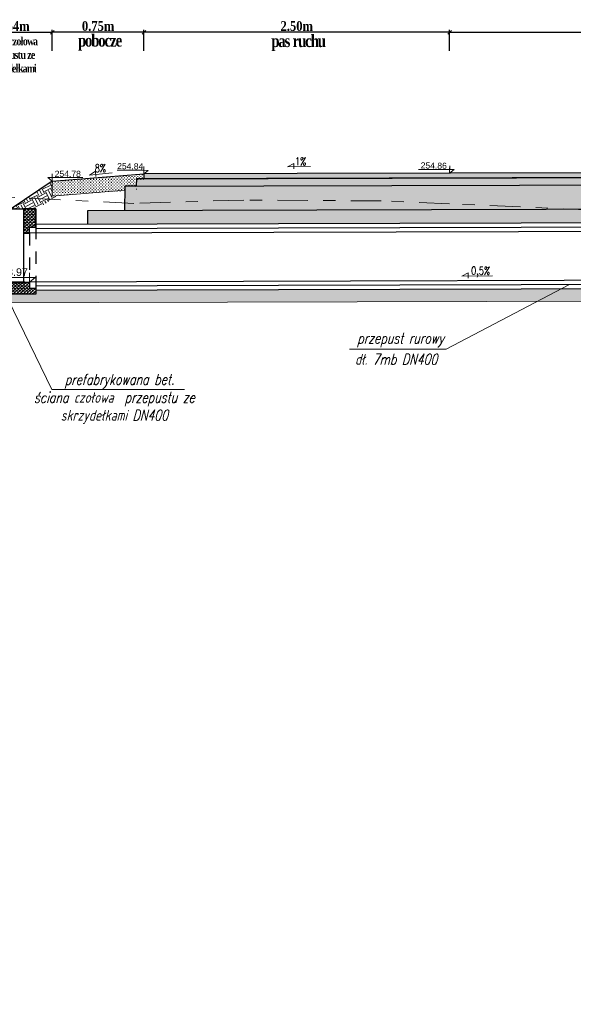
# Model space of a CAD drawing. Header units: metres. Extents: x 7443217.8 to 7443294, y 5637144.8 to 5637207.3.
# Tile 6 of 23: x 7443251.9 to 7443256.4, y 5637173.1 to 5637181.2. Entities that reach past the tile are written whole.
import ezdxf
from ezdxf.enums import TextEntityAlignment as Align

# ---------------------------------------------------------------- set-up
doc = ezdxf.new("R2010")
doc.units = ezdxf.units.M
for name, pattern in [('3', [1, 0.5, -0.5]), ('AUSGEZOGEN', [0]), ('CIĄGŁA', [0]), ('DASHDOT2', [0.5, 0.25, -0.125, 0, -0.125]), ('x-ref - architektura$0$GP_x-ref - instalacje elektryczne$0$x-ref - architektura$0$A-PW-2-202_Rzut piętra$0${ Half Dash }', [0])]:
    doc.linetypes.add(name, pattern=pattern)
doc.layers.get('Defpoints').update_dxf_attribs({"true_color": 0x999999})
for name, color, linetype, lineweight in [('+wymiar', 7, 'Continuous', 9), ('cienko', 7, 'CIĄGŁA', 30), ('F00000', 7, 'AUSGEZOGEN', 13), ('POMOCNICZA', 7, 'Continuous', 13), ('Wymiary', 7, 'Continuous', 15)]:
    doc.layers.add(name, color=color, linetype=linetype, lineweight=lineweight)
for name, color, linetype in [('3_p', 7, 'Continuous'), ('__pp22', 7, 'Continuous'), ('K_oś jezdni', 7, 'Continuous'), ('K_wymiar', 7, 'Continuous')]:
    doc.layers.add(name, color=color, linetype=linetype)
doc.layers.add('opisy', color=7, linetype='Continuous', true_color=0x999999)
doc.styles.add('ITALIA', font='italic.shx', dxfattribs={"width": 0.7})
doc.styles.add('romans1', font='timesbd.ttf', dxfattribs={"width": 0.85})
doc.styles.add('romans_pochyl', font='romans.shx', dxfattribs={"width": 0.75, "oblique": 15, "height": 0.1})
doc.styles.add('style1', font='romans.shx', dxfattribs={"width": 0.75, "height": 7})
doc.styles.add('style4', font='arial.ttf', dxfattribs={"height": 21})
doc.dimstyles.new('magda 25', dxfattribs={"dimtxt": 0.08, "dimasz": 0.03, "dimexe": 0.02, "dimexo": 0, "dimgap": 0.01, "dimtad": 1, "dimzin": 0, "dimdsep": 46, "dimtxsty": 'romans1', "dimblk": 'OBLIQUE', "dimcen": 0.09, "dimazin": 0, "dimtfac": 1, "dimtmove": 0, "dimatfit": 2, "dimldrblk": 'OBLIQUE', "dimfxl": 0.15, "dimfxlon": 1, "dimtolj": 1, "dimtzin": 0, "dimarcsym": 0})
doc.dimstyles.new('SZCZEGÓŁY_20', dxfattribs={"dimscale": 0.333333, "dimtxt": 0.13, "dimasz": 0.1, "dimexe": 0.05, "dimexo": 0.2, "dimgap": 0.02, "dimtad": 0, "dimdec": 1, "dimlfac": 100, "dimdsep": 46, "dimtxsty": 'ITALIA', "dimcen": 0.09, "dimadec": 0, "dimazin": 0, "dimtfac": 1, "dimtdec": 1, "dimtofl": 0, "dimtmove": 2, "dimatfit": 3, "dimfxl": 1, "dimtolj": 1, "dimarcsym": 0})
pattern_1 = [(45, (-2.972710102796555, 2.438735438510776), (-0.01347038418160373, 0.01347038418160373), []), (45, (-2.959239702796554, 2.438735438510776), (-0.01347038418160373, 0.01347038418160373), [0, -0.01905])]

# ---------------------------------------------------------------- blocks, each defined once
blk = doc.blocks.new('_Oblique')
at = {"color": 0, "linetype": 'ByBlock', "lineweight": -2}
blk.add_line((-0.5, -0.5), (0.5, 0.5), dxfattribs=at)
blk = doc.blocks.new('*D878')
at = {"layer": '+wymiar', "color": 0, "lineweight": -2, "transparency": 16777216}
for p, q in [((7443252.906574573, 5637180.926766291), (7443252.906574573, 5637181.096766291)), ((7443255.406574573, 5637180.926766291), (7443255.406574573, 5637181.096766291)), ((7443255.406574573, 5637181.076766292), (7443252.906574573, 5637181.076766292))]:
    blk.add_line(p, q, dxfattribs=at)
at = {"layer": 'Defpoints', "color": 0, "lineweight": 13, "transparency": 16777216}
for p in [(7443252.906574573, 5637181.076766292), (7443252.906574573, 5637180.295306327), (7443255.406574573, 5637180.295306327)]:
    blk.add_point(p, dxfattribs=at)
at = {"layer": '+wymiar', "color": 0, "lineweight": -2, "transparency": 16777216, "xscale": 0.03, "yscale": 0.03, "zscale": 0.03, "rotation": 180}
blk.add_blockref('_Oblique', (7443252.906574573, 5637181.076766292), dxfattribs=at)
at = {"layer": '+wymiar', "color": 0, "lineweight": -2, "transparency": 16777216, "xscale": 0.03, "yscale": 0.03, "zscale": 0.03}
blk.add_blockref('_Oblique', (7443255.406574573, 5637181.076766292), dxfattribs=at)
at = {"layer": '+wymiar', "color": 0, "transparency": 16777216, "insert": (7443254.156574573, 5637181.12757554), "char_height": 0.08, "attachment_point": 5, "style": 'romans1'}
blk.add_mtext('\\A1;2.50m', dxfattribs=at)
blk = doc.blocks.new('*D879')
at = {"layer": '+wymiar', "color": 0, "lineweight": -2, "transparency": 16777216}
for p, q in [((7443252.156574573, 5637180.926766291), (7443252.156574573, 5637181.096766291)), ((7443252.906574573, 5637180.926766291), (7443252.906574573, 5637181.096766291)), ((7443252.906574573, 5637181.076766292), (7443252.156574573, 5637181.076766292))]:
    blk.add_line(p, q, dxfattribs=at)
at = {"layer": 'Defpoints', "color": 0, "lineweight": 13, "transparency": 16777216}
for p in [(7443252.156574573, 5637181.076766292), (7443252.156574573, 5637180.295306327), (7443252.906574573, 5637180.295306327)]:
    blk.add_point(p, dxfattribs=at)
at = {"layer": '+wymiar', "color": 0, "lineweight": -2, "transparency": 16777216, "xscale": 0.03, "yscale": 0.03, "zscale": 0.03, "rotation": 180}
blk.add_blockref('_Oblique', (7443252.156574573, 5637181.076766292), dxfattribs=at)
at = {"layer": '+wymiar', "color": 0, "lineweight": -2, "transparency": 16777216, "xscale": 0.03, "yscale": 0.03, "zscale": 0.03}
blk.add_blockref('_Oblique', (7443252.906574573, 5637181.076766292), dxfattribs=at)
at = {"layer": '+wymiar', "color": 0, "transparency": 16777216, "insert": (7443252.531574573, 5637181.12757554), "char_height": 0.08, "attachment_point": 5, "style": 'romans1'}
blk.add_mtext('\\A1;0.75m', dxfattribs=at)
blk = doc.blocks.new('*D880')
at = {"layer": '+wymiar', "color": 0, "lineweight": -2, "transparency": 16777216}
for p, q in [((7443255.406574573, 5637180.926766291), (7443255.406574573, 5637181.096766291)), ((7443257.906574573, 5637180.926766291), (7443257.906574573, 5637181.096766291)), ((7443255.406574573, 5637181.076766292), (7443257.906574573, 5637181.076766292))]:
    blk.add_line(p, q, dxfattribs=at)
at = {"layer": 'Defpoints', "color": 0, "lineweight": 13, "transparency": 16777216}
for p in [(7443257.906574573, 5637181.076766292), (7443255.406574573, 5637180.295306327), (7443257.906574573, 5637180.295306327)]:
    blk.add_point(p, dxfattribs=at)
at = {"layer": '+wymiar', "color": 0, "lineweight": -2, "transparency": 16777216, "xscale": 0.03, "yscale": 0.03, "zscale": 0.03, "rotation": 180}
blk.add_blockref('_Oblique', (7443255.406574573, 5637181.076766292), dxfattribs=at)
at = {"layer": '+wymiar', "color": 0, "lineweight": -2, "transparency": 16777216, "xscale": 0.03, "yscale": 0.03, "zscale": 0.03}
blk.add_blockref('_Oblique', (7443257.906574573, 5637181.076766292), dxfattribs=at)
at = {"layer": '+wymiar', "color": 0, "transparency": 16777216, "insert": (7443256.656574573, 5637181.12757554), "char_height": 0.08, "attachment_point": 5, "style": 'romans1'}
blk.add_mtext('\\A1;2.50m', dxfattribs=at)
blk = doc.blocks.new('*D882')
at = {"layer": '+wymiar', "color": 0, "lineweight": -2, "transparency": 16777216}
for p, q in [((7443251.521023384, 5637180.926766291), (7443251.521023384, 5637181.096766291)), ((7443252.156560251, 5637180.926766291), (7443252.156560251, 5637181.096766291)), ((7443251.521023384, 5637181.076766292), (7443252.156560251, 5637181.076766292))]:
    blk.add_line(p, q, dxfattribs=at)
at = {"layer": 'Defpoints', "color": 0, "lineweight": 13, "transparency": 16777216}
for p in [(7443252.156560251, 5637181.076766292), (7443252.156560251, 5637179.858481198), (7443251.521023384, 5637179.034789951)]:
    blk.add_point(p, dxfattribs=at)
at = {"layer": '+wymiar', "color": 0, "lineweight": -2, "transparency": 16777216, "xscale": 0.03, "yscale": 0.03, "zscale": 0.03, "rotation": 180}
blk.add_blockref('_Oblique', (7443251.521023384, 5637181.076766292), dxfattribs=at)
at = {"layer": '+wymiar', "color": 0, "lineweight": -2, "transparency": 16777216, "xscale": 0.03, "yscale": 0.03, "zscale": 0.03}
blk.add_blockref('_Oblique', (7443252.156560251, 5637181.076766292), dxfattribs=at)
at = {"layer": '+wymiar', "color": 0, "transparency": 16777216, "insert": (7443251.838791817, 5637181.12757554), "char_height": 0.08, "attachment_point": 5, "style": 'romans1'}
blk.add_mtext('\\A1;0.64m', dxfattribs=at)
blk = doc.blocks.new('*D922')
at = {"layer": '+wymiar', "color": 0, "lineweight": -2, "ltscale": 0.1, "transparency": 16777216}
blk.add_line((7443254.111056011, 5637167.334968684), (7443254.15616502, 5637167.093006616), dxfattribs=at)
blk.add_arc((7443254.111056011, 5637167.334968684), 0.2794642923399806, 274.4017460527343, 283.9774212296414, dxfattribs=at)
at = {"layer": '+wymiar', "color": 0, "lineweight": 13, "ltscale": 0.1, "transparency": 16777216}
blk.add_solid([(7443254.161626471, 5637167.094024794), (7443254.15070357, 5637167.091988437), (7443254.162274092, 5637167.060237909)], dxfattribs=at)
at = {"layer": 'Defpoints', "color": 0, "lineweight": 13, "ltscale": 0.1, "transparency": 16777216}
for p in [(7443254.111056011, 5637167.334968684), (7443254.162274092, 5637167.060237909)]:
    blk.add_point(p, dxfattribs=at)
at = {"layer": '+wymiar', "color": 0, "ltscale": 0.1, "transparency": 16777216, "insert": (7443251.733915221, 5637180.08581173), "char_height": 0.04333329, "attachment_point": 5, "rotation": 280.56042403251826, "style": 'ITALIA'}
blk.add_mtext('\\A1;R27.9', dxfattribs=at)

msp = doc.modelspace()

# ---------------------------------------------------------------- hatches: boundary and pattern name
at = {"layer": '__pp22'}
h = msp.add_hatch(color=8, dxfattribs=at)
h.dxf.hatch_style = 1
h.paths.add_polyline_path([(7443252.843920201, 5637179.81824102), (7443252.844950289, 5637179.878272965), (7443257.984492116, 5637179.891359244), (7443257.983427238, 5637179.831370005)])
at = {"layer": '__pp22', "true_color": 0xc7c8ca}
h = msp.add_hatch(color=9, dxfattribs=at)
h.dxf.hatch_style = 1
h.paths.add_polyline_path([(7443252.90504612, 5637179.889145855), (7443252.90566033, 5637179.918427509), (7443257.925177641, 5637179.931197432), (7443257.925279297, 5637179.891208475), (7443252.90556203, 5637179.878427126), (7443252.905736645, 5637179.888430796)])
at = {"layer": 'cienko', "lineweight": 9}
h = msp.add_hatch(dxfattribs=at)
h.set_pattern_fill('EARTH', color=9, scale=0.01, angle=26.99999999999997)
h.set_pattern_definition([(26.99999999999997, (1.374088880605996, -12.23200951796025), (0.02775051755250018, 0.08540731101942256), [0.0635, -0.0635]), (26.99999999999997, (1.363278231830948, -12.21079242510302), (0.02775051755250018, 0.08540731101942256), [0.0635, -0.0635]), (26.99999999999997, (1.3524675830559, -12.18957533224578), (0.02775051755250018, 0.08540731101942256), [0.0635, -0.0635]), (116.9999999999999, (1.355936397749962, -12.17889941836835), (-0.08540731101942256, 0.02775051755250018), [0.0635, -0.0635]), (116.9999999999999, (1.377153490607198, -12.1680887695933), (-0.08540731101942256, 0.02775051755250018), [0.0635, -0.0635]), (116.9999999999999, (1.398370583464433, -12.15727812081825), (-0.08540731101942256, 0.02775051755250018), [0.0635, -0.0635])])
h.paths.add_polyline_path([(7443252.021023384, 5637179.623901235), (7443252.021023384, 5637179.634789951), (7443251.921023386, 5637179.634789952), (7443251.821023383, 5637179.634789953), (7443252.156560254, 5637179.858481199), (7443252.156560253, 5637179.738097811), (7443252.197194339, 5637179.741348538)])
at = {"layer": 'F00000'}
h = msp.add_hatch(dxfattribs=at)
h.set_pattern_fill('CROSS', color=8, scale=0.0019, angle=90)
h.set_pattern_definition([(90, (9511.679798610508, -8195.239033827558), (-0.012065, 0.012065), [0.0060325, -0.0180975]), (180, (9511.682814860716, -8195.23601757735), (-0.012065, -0.012065), [0.0060325, -0.0180975])])
h.paths.add_polyline_path([(7443252.906041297, 5637179.918439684), (7443252.905900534, 5637179.878445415), (7443252.846041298, 5637179.877232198), (7443252.846059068, 5637179.817191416), (7443252.753527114, 5637179.815402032), (7443252.753527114, 5637179.785855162), (7443252.156560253, 5637179.738097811), (7443252.156560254, 5637179.858481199)])
h = msp.add_hatch(dxfattribs=at)
h.set_pattern_fill('CROSS', color=8, scale=0.0019, angle=91)
h.set_pattern_definition([(90.99999999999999, (109169.2566426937, -137072.1206438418), (-0.01227372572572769, 0.01185259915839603), [0.0060325, -0.0180975]), (181, (109169.2596058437, -137072.1175754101), (-0.01185259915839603, -0.01227372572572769), [0.0060325, -0.0180975])])
h.paths.add_polyline_path([(7443252.747859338, 5637179.616877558), (7443252.75137111, 5637179.818066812), (7443258.073426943, 5637179.831599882), (7443258.069970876, 5637179.632755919), (7443257.901865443, 5637179.631161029), (7443252.901810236, 5637179.618389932)])
h = msp.add_hatch(dxfattribs=at)
h.set_pattern_fill('ANSI33', color=8, scale=0.0081, angle=91)
h.set_pattern_definition([(136, (109169.2566426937, -137072.1206438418), (-0.03572975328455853, -0.03699924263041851), []), (136, (109169.2560079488, -137072.0842793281), (-0.03572975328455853, -0.03699924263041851), [0.0257175, -0.01285875])])
h.paths.add_polyline_path([(7443258.368040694, 5637179.523069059), (7443252.448178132, 5637179.506155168), (7443252.447881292, 5637179.617241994), (7443252.901810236, 5637179.618389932), (7443257.901865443, 5637179.631161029), (7443258.369969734, 5637179.633583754)])
h = msp.add_hatch(dxfattribs=at)
h.set_pattern_fill('ANSI33', color=8, scale=0.0081)
h.set_pattern_definition([(45, (0, 0), (-0.03637003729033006, 0.03637003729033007), []), (45, (0.03637005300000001, 0), (-0.03637003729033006, 0.03637003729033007), [0.0257175, -0.01285875])])
h.paths.add_polyline_path([(7443256.313974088, 5637178.977198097), (7443256.123298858, 5637178.877280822), (7443258.888949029, 5637178.88455476), (7443258.888893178, 5637178.984555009)])
h.paths.add_polyline_path([(7443256.123298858, 5637178.877280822), (7443256.313974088, 5637178.977198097), (7443252.021023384, 5637178.964932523), (7443252.021023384, 5637178.934789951), (7443251.521023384, 5637178.934789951), (7443251.468710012, 5637178.865038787)])
at = {"layer": 'POMOCNICZA', "lineweight": 5}
h = msp.add_hatch(dxfattribs=at)
h.set_pattern_fill('SACNCR', color=256, scale=0.008, style=0)
h.set_pattern_definition(pattern_1)
h.paths.add_polyline_path([(7443251.921023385, 5637179.434789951), (7443251.971023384, 5637179.434789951), (7443251.971023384, 5637179.484789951), (7443252.021023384, 5637179.484789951), (7443252.021023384, 5637179.634789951), (7443251.921023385, 5637179.634789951)])
h = msp.add_hatch(dxfattribs=at)
h.set_pattern_fill('SACNCR', color=256, scale=0.008, style=0)
h.set_pattern_definition(pattern_1)
h.paths.add_polyline_path([(7443252.021023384, 5637178.934789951), (7443252.021023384, 5637178.984789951), (7443251.971023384, 5637178.984789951), (7443251.971023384, 5637179.034789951), (7443251.921023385, 5637179.034789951), (7443251.521023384, 5637179.034789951), (7443251.521023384, 5637178.934789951)])

# ---------------------------------------------------------------- linework, layer by layer
at = {"layer": '+wymiar', "flags": 128}
for points in [[(7443254.2682447, 5637179.979328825), (7443254.080487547, 5637179.977077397), (7443254.131874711, 5637180.003226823), (7443254.132096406, 5637179.960872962)], [(7443252.647583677, 5637179.928417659), (7443252.460737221, 5637179.909810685), (7443252.509649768, 5637179.940339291), (7443252.513562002, 5637179.898165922)], [(7443257.925177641, 5637179.931197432), (7443252.90566033, 5637179.918427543)], [(7443255.756856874, 5637179.085778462), (7443255.50790837, 5637179.083527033), (7443255.559295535, 5637179.109676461), (7443255.55951723, 5637179.0673226)]]:
    msp.add_lwpolyline(points, dxfattribs=at)
at = {"color": 7, "lineweight": 15}
msp.add_lwpolyline([(7443251.971023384, 5637179.034789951), (7443251.971023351, 5637179.10978995), (7443251.971023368, 5637179.07228995), (7443252.016023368, 5637179.072289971), (7443251.971023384, 5637179.034789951), (7443251.971023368, 5637179.07228995), (7443251.683564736, 5637179.072289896)], dxfattribs=at)
at = {"layer": '3_p', "color": 92, "linetype": 'DASHDOT2', "lineweight": 9}
msp.add_lwpolyline([(7443265.881633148, 5637179.303663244), (7443258.402217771, 5637179.563107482), (7443257.185792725, 5637179.597326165), (7443255.406574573, 5637179.674419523), (7443254.848077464, 5637179.698619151), (7443253.722724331, 5637179.704995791), (7443252.824387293, 5637179.678472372), (7443247.791890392, 5637179.922995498), (7443247.406574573, 5637179.961251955)], dxfattribs=at)
at = {"layer": 'cienko', "lineweight": 5}
for points in [[(7443252.90566033, 5637179.918427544), (7443252.906707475, 5637179.978418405), (7443252.906183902, 5637179.948422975), (7443252.942178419, 5637179.947794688), (7443252.90566033, 5637179.918427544), (7443252.906183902, 5637179.948422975), (7443252.68690475, 5637179.950098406)], [(7443255.406574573, 5637179.92478995), (7443255.407621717, 5637179.984780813), (7443255.407098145, 5637179.954785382), (7443255.443092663, 5637179.954157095), (7443255.406574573, 5637179.92478995), (7443255.407098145, 5637179.954785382), (7443255.151744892, 5637179.956460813)], [(7443252.156560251, 5637179.858481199), (7443252.15656025, 5637179.918481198), (7443252.156560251, 5637179.888481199), (7443252.12056025, 5637179.888481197), (7443252.156560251, 5637179.858481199), (7443252.156560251, 5637179.888481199), (7443252.252560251, 5637179.888481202)], [(7443252.156560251, 5637179.858481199), (7443252.15656025, 5637179.918481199), (7443252.156560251, 5637179.8884812), (7443252.12056025, 5637179.888481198), (7443252.156560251, 5637179.858481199), (7443252.156560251, 5637179.8884812), (7443252.407823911, 5637179.888481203)]]:
    msp.add_lwpolyline(points, dxfattribs=at)
at = {"layer": 'cienko', "flags": 128}
for points in [[(7443252.156560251, 5637179.858481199), (7443252.906041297, 5637179.918439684)], [(7443252.90566033, 5637179.918427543), (7443252.904821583, 5637179.87844131), (7443252.844950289, 5637179.878272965), (7443252.843920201, 5637179.81824102), (7443252.75137111, 5637179.818066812), (7443252.747859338, 5637179.616877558)], [(7443252.904821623, 5637179.87842528), (7443257.984492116, 5637179.891359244), (7443257.983427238, 5637179.831370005)], [(7443257.925279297, 5637179.891208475), (7443252.90556203, 5637179.878427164)], [(7443257.925177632, 5637179.931197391), (7443252.905660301, 5637179.918438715)], [(7443257.92517764, 5637179.931197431), (7443252.90566033, 5637179.918427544)], [(7443252.156560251, 5637179.858481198), (7443251.821023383, 5637179.634789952)], [(7443252.841387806, 5637179.818236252), (7443258.073426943, 5637179.831599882), (7443258.069970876, 5637179.632755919), (7443252.447881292, 5637179.617241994)], [(7443252.021023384, 5637178.984789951), (7443252.021023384, 5637178.934789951), (7443251.521023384, 5637178.934789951), (7443251.521023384, 5637179.034789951), (7443251.521023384, 5637179.234789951), (7443251.521023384, 5637179.234789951), (7443251.821023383, 5637179.634789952), (7443251.921023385, 5637179.634789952), (7443251.921023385, 5637179.434789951), (7443251.921023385, 5637179.034789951), (7443251.521023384, 5637179.034789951), (7443251.921023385, 5637179.034789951), (7443251.971023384, 5637179.034789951), (7443251.971023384, 5637178.984789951), (7443252.021023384, 5637178.984789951)], [(7443252.021023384, 5637179.634789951), (7443251.921023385, 5637179.634789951), (7443251.921023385, 5637179.434789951), (7443251.971023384, 5637179.434789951), (7443251.971023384, 5637179.484789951), (7443252.021023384, 5637179.484789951), (7443252.021023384, 5637179.634789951), (7443252.021023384, 5637179.484789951)], [(7443252.448178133, 5637179.506155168), (7443252.447881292, 5637179.617241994)], [(7443251.970966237, 5637179.504791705), (7443251.969680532, 5637179.504788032)], [(7443258.969680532, 5637179.524788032), (7443252.021023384, 5637179.504934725)], [(7443258.969880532, 5637179.454788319), (7443251.969880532, 5637179.434788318)], [(7443258.971023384, 5637179.054789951), (7443251.971023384, 5637179.034789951)], [(7443258.971223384, 5637178.984790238), (7443252.022444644, 5637178.964936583)]]:
    msp.add_lwpolyline(points, dxfattribs=at)
at = {"layer": 'cienko', "linetype": 'x-ref - architektura$0$GP_x-ref - instalacje elektryczne$0$x-ref - architektura$0$A-PW-2-202_Rzut piętra$0${ Half Dash }', "ltscale": 0.02, "flags": 128}
for points in [[(7443258.969780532, 5637179.489788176), (7443252.021023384, 5637179.469934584)], [(7443258.971123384, 5637179.019790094), (7443252.021023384, 5637178.999932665)]]:
    msp.add_lwpolyline(points, dxfattribs=at)
at = {"layer": 'F00000', "flags": 128}
for points in [[(7443252.906041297, 5637179.918439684), (7443252.156560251, 5637179.858481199)], [(7443252.753527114, 5637179.785855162), (7443252.156560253, 5637179.738097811)], [(7443252.847656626, 5637179.794570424), (7443252.843509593, 5637179.794311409)]]:
    msp.add_lwpolyline(points, dxfattribs=at)
at = {"layer": 'K_oś jezdni', "linetype": '3', "ltscale": 0.05}
for points in [[(7443252.021023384, 5637179.484789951), (7443252.021023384, 5637178.984789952)], [(7443251.971023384, 5637179.434789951), (7443251.971023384, 5637179.034789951)]]:
    msp.add_lwpolyline(points, dxfattribs=at)
at = {"layer": 'K_wymiar', "lineweight": 13, "flags": 128}
for points in [[(7443252.156560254, 5637179.858481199), (7443252.156560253, 5637179.738097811)], [(7443252.447925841, 5637179.623305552), (7443252.448225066, 5637179.506155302)], [(7443251.521023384, 5637178.934789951), (7443251.468710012, 5637178.865038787), (7443258.888949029, 5637178.88455476)]]:
    msp.add_lwpolyline(points, dxfattribs=at)
at = {"layer": 'opisy', "color": 0, "linetype": 'Continuous', "lineweight": 5}
for p, q in [((7443255.378276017, 5637178.486875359), (7443256.388238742, 5637179.01611412)), ((7443251.750391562, 5637178.988386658), (7443252.153813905, 5637178.155554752)), ((7443255.377080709, 5637178.486874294), (7443254.58765738, 5637178.48617076)), ((7443253.237155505, 5637178.156258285), (7443252.153813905, 5637178.155554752))]:
    msp.add_line(p, q, dxfattribs=at)

# ---------------------------------------------------------------- texts
at = {"layer": '+wymiar', "lineweight": 13, "char_height": 0.08750000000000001, "attachment_point": 5, "rotation": 0.06820291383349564, "style": 'romans_pochyl'}
for s, insert in [('przepust rurowy', (7443255.00542246, 5637178.561156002)), ('dł. 7mb DN400', (7443254.969534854, 5637178.403536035)), ('prefabrykowana bet.', (7443252.707086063, 5637178.224192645))]:
    msp.add_mtext(s, dxfattribs=dict(at, insert=insert))
at = {"layer": '+wymiar', "lineweight": 13, "insert": (7443252.664650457, 5637178.005500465), "char_height": 0.08750000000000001, "width": 1.471314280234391, "attachment_point": 5, "rotation": 0.06820291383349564, "style": 'romans_pochyl'}
msp.add_mtext('ściana czołowa  przepustu ze skrzydełkami DN400', dxfattribs=at)
at = {"lineweight": 15, "style": 'style1', "width": 0.75}
for s, p in [('1%%%', (7443254.233805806, 5637180.020801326)), ('0,5%%%', (7443255.737822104, 5637179.125913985))]:
    msp.add_text(s, height=0.065, rotation=359.0000000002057, dxfattribs=at).set_placement(p, align=Align.MIDDLE_RIGHT)
msp.add_text('8%%%', height=0.065, dxfattribs=at).set_placement((7443252.596301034, 5637179.96579656), align=Align.MIDDLE_RIGHT)
at = {"color": 7, "style": 'style4'}
for s, height, rotation, p in [('254.84', 0.05, 359.0000000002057, (7443252.687091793, 5637179.958531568)), ('254.86', 0.05, 359.0000000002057, (7443255.170047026, 5637179.963937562)), ('254.78', 0.05, 1.778695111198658e-06, (7443252.176663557, 5637179.894977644)), ('253.97', 0.0625, 2.578695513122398e-05, (7443251.689994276, 5637179.084921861))]:
    msp.add_text(s, height=height, rotation=rotation, dxfattribs=at).set_placement(p)
at = {"layer": 'Wymiary', "ltscale": 0.2, "insert": (7443251.827106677, 5637180.882329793), "char_height": 0.0666, "width": 0.6146014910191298, "attachment_point": 5, "style": 'romans1'}
msp.add_mtext('\\A1;{\\W0.8;\\T0.85;ściana czołowa  przepustu ze skrzydełkami}', dxfattribs=at)
at = {"layer": 'Wymiary', "ltscale": 0.2, "char_height": 0.1, "attachment_point": 5, "style": 'romans1'}
for s, insert in [('\\A1;{\\W0.8;\\T0.85;pobocze}', (7443252.543851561, 5637180.993897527)), ('\\A1;{\\W0.8;\\T0.85;pas ruchu}', (7443254.166705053, 5637180.990299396))]:
    msp.add_mtext(s, dxfattribs=dict(at, insert=insert))

# ---------------------------------------------------------------- dimensions: what is measured, and where the dimension line sits
at = {"layer": '+wymiar'}
dim = msp.add_linear_dim(base=(7443252.156560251, 5637181.076766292), p1=(7443251.521023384, 5637179.034789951), p2=(7443252.156560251, 5637179.858481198), angle=7.016709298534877e-15, dimstyle='magda 25', override={"dimpost": 'm'}, dxfattribs=at)
dim.commit()
dim.dimension.update_dxf_attribs({"geometry": '*D882', "text_midpoint": (7443251.838791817, 5637181.076766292), "dimtype": 160})
for p1, p2, distance, picture, middle in [((7443252.906574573, 5637180.295306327), (7443252.156574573, 5637180.295306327), -0.7814599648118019, '*D879', (7443252.531574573, 5637181.12757554)), ((7443255.406574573, 5637180.295306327), (7443252.906574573, 5637180.295306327), -0.7814599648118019, '*D878', (7443254.156574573, 5637181.12757554)), ((7443255.406574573, 5637180.295306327), (7443257.906574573, 5637180.295306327), 0.7814599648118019, '*D880', (7443256.656574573, 5637181.12757554))]:
    dim = msp.add_aligned_dim(p1=p1, p2=p2, distance=distance, dimstyle='magda 25', override={"dimpost": 'm'}, dxfattribs=at)
    dim.commit()
    dim.dimension.update_dxf_attribs({"geometry": picture, "text_midpoint": middle})
at = {"layer": '+wymiar', "ltscale": 0.1}
dim = msp.add_radius_dim(center=(7443254.111056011, 5637167.334968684), mpoint=(7443254.162274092, 5637167.060237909), dimstyle='SZCZEGÓŁY_20', dxfattribs=at)
dim.commit()
dim.dimension.update_dxf_attribs({"geometry": '*D922', "text_midpoint": (7443251.733915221, 5637180.08581173), "dimtype": 164})

doc.saveas('drawing.dxf')
